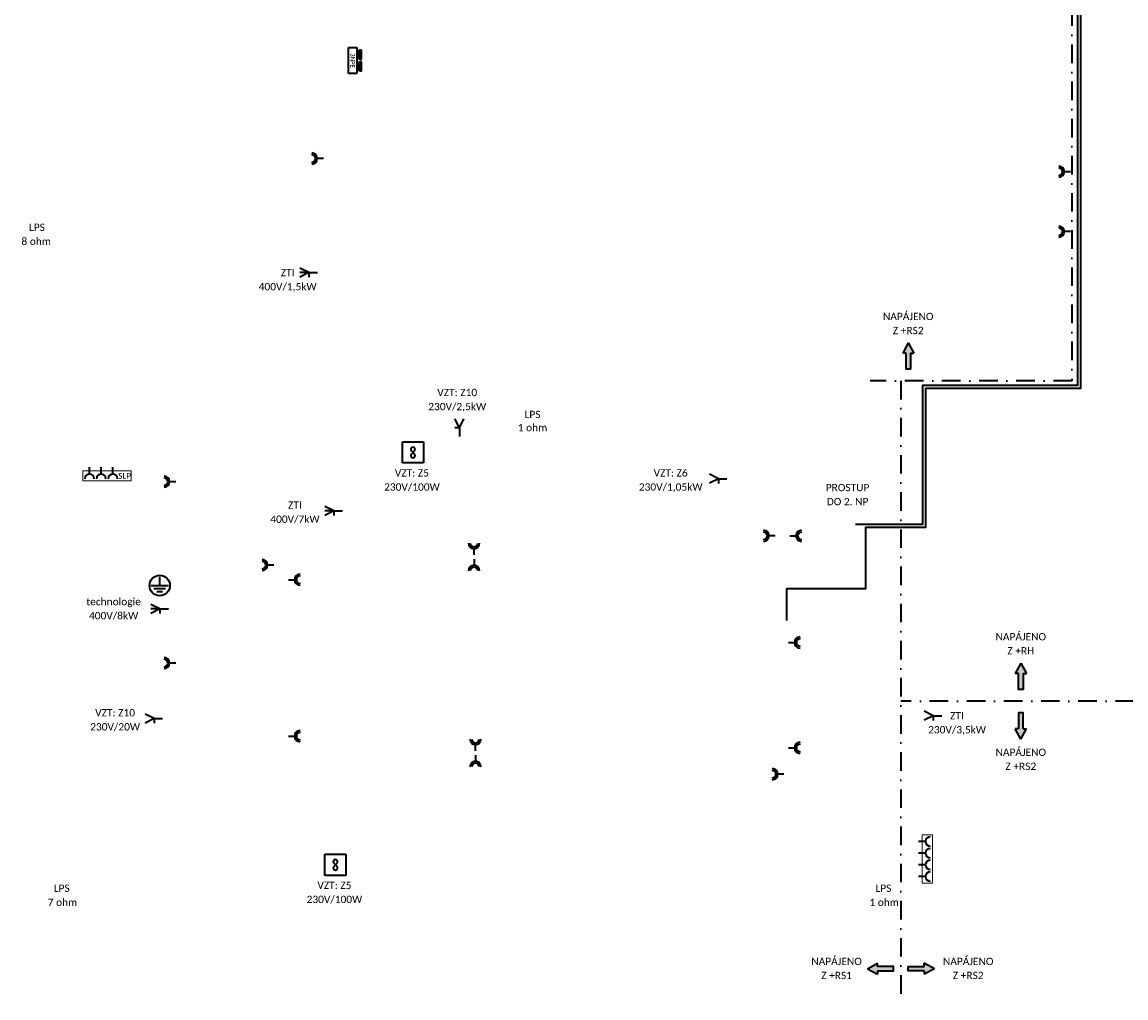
# Model space of a CAD drawing. Header units: millimetres. Extents: x 888143 to 1496244, y -180350 to -113621.
# Tile 1 of 11: x 888143 to 925895, y -180350 to -146985. Entities that reach past the tile are written whole.
import ezdxf
from ezdxf.enums import TextEntityAlignment as Align

# ---------------------------------------------------------------- set-up
doc = ezdxf.new("R2010")
doc.units = ezdxf.units.MM
doc.header["$LTSCALE"] = 50
doc.linetypes.add('DASHED2', pattern=[9.525, 6.35, -3.175])
doc.linetypes.add('ČERCHOVANÁ', pattern=[25.4, 12.7, -6.35, 0, -6.35])
for name, color, linetype, lineweight in [('E-LPS', 1, 'Continuous', 35), ('E-p_vo', 7, 'Continuous', 35), ('E-přístroje', 7, 'Continuous', 35), ('E-rámečky', 4, 'DASHED2', 13), ('E-sipky', 7, 'Continuous', 35), ('E-spotřebiče', 7, 'Continuous', 35), ('E-texty', 7, 'Continuous', 35), ('E-uzemnění', 7, 'Continuous', 35), ('E-zásuvky', 7, 'Continuous', 35)]:
    doc.layers.add(name, color=color, linetype=linetype, lineweight=lineweight)
doc.styles.get("Standard").update_dxf_attribs({"font": 'CALIBRI.TTF'})

# ---------------------------------------------------------------- blocks, each defined once
blk = doc.blocks.new('Dvojzásuvka')
at = {"color": 0, "linetype": 'ByBlock'}
blk.add_line((0, 0), (0, 105), dxfattribs=at)
for radius, end in [(95.3, 0), (63.5, 359.4974)]:
    blk.add_arc((0, 200), radius, 180, end, dxfattribs=at)
blk = doc.blocks.new('4 rámeček')
at = {"layer": 'E-rámečky', "color": 0, "ltscale": 10}
blk.add_lwpolyline([(412.5, -87.5), (412.5, 87.5), (-412.5, 87.5), (-412.5, -87.5)], close=True, dxfattribs=at)
blk = doc.blocks.new('Zásuvka 1F')
at = {"color": 0, "linetype": 'ByBlock'}
blk.add_line((0, 120), (0, 0), dxfattribs=at)
blk.add_arc((0, 200), 80, 180, 0, dxfattribs=at)
blk = doc.blocks.new('*U22', base_point=(137, -160))
at = {"linetype": 'ByBlock'}
blk.add_hatch(color=0, dxfattribs=at).paths.add_polyline_path([(410, -66), (410, -122), (137, -122), (137, -199), (410, -199), (410, -255), (586, -160)])
at = {"color": 0, "linetype": 'ByBlock'}
for p, q in [((586, -160), (410, -66)), ((410, -122), (410, -66)), ((586, -160), (410, -255)), ((410, -199), (410, -255))]:
    blk.add_line(p, q, dxfattribs=at)
blk.add_lwpolyline([(410, -199), (137, -199), (137, -122), (410, -122)], dxfattribs=at)
blk = doc.blocks.new('Zásuvková skříň 400V')
for p, q in [((-220, 70), (220, 70)), ((-220, -70), (-220, 70)), ((220, 70), (220, -70)), ((220, -70), (-220, -70))]:
    blk.add_line(p, q)
at = {"color": 0, "linetype": 'ByBlock'}
for p, q in [((-20, 150), (-180, 150)), ((180, 150), (20, 150))]:
    blk.add_line(p, q, dxfattribs=at)
for centre, major_axis, start_param, end_param in [((-100, 150), (-56.6, 56.6), 0.785398, 3.926991), ((-100, 150), (-53.2, 53.2), 0.785398, 3.926991), ((-100, 150), (-48.9, -48.9), -0.785398, 2.356194), ((-100, 150), (-44.7, -44.7), -0.785398, 2.356194), ((-100, 150), (-40.4, -40.4), -0.785398, 2.356194), ((-100, 150), (-36.2, 36.2), 0.785398, 3.926991), ((-100, 150), (-31.9, 31.9), 0.785398, 3.926991), ((-100, 150), (-27.7, 27.7), 0.785398, 3.926991), ((-100, 150), (-23.4, -23.4), -0.785398, 2.356194), ((-100, 150), (-19.1, 19.1), 0.785398, 3.926991), ((-100, 150), (-14.9, -14.9), -0.785398, 2.356194), ((-100, 150), (-10.6, 10.6), 0.785398, 3.926991), ((-100, 150), (-6.39, -6.39), -0.785398, 2.356194), ((-100, 150), (-2.13, 2.13), 0.785398, 3.926991), ((100, 150), (-56.6, 56.6), 0.785398, 3.926991), ((100, 150), (-53.2, 53.2), 0.785398, 3.926991), ((100, 150), (-48.9, -48.9), -0.785398, 2.356194), ((100, 150), (-44.7, -44.7), -0.785398, 2.356194), ((100, 150), (-40.4, -40.4), -0.785398, 2.356194), ((100, 150), (-36.2, 36.2), 0.785398, 3.926991), ((100, 150), (-31.9, 31.9), 0.785398, 3.926991), ((100, 150), (-27.7, 27.7), 0.785398, 3.926991), ((100, 150), (-23.4, -23.4), -0.785398, 2.356194), ((100, 150), (-19.1, 19.1), 0.785398, 3.926991), ((100, 150), (-14.9, -14.9), -0.785398, 2.356194), ((100, 150), (-10.6, 10.6), 0.785398, 3.926991), ((100, 150), (-6.39, -6.39), -0.785398, 2.356194), ((100, 150), (-2.13, 2.13), 0.785398, 3.926991)]:
    blk.add_ellipse(centre, major_axis=major_axis, ratio=1, start_param=start_param, end_param=end_param, dxfattribs=at)
blk.add_text('3NPE', height=75).set_placement((0, 0), align=Align.MIDDLE_CENTER)
blk = doc.blocks.new('Vývod 1F')
at = {"color": 0, "linetype": 'ByBlock', "lineweight": -2, "ltscale": 25}
for q in [(0, 0), (98.16, 53.06), (200.62, 51.62), (200.62, -51.62)]:
    blk.add_line((98.16, 0), q, dxfattribs=at)
blk = doc.blocks.new('Uzemnění')
at = {"color": 0, "linetype": 'ByBlock', "ltscale": 10}
for p, q in [((-150, 0), (150, 0)), ((0, 0), (0, 150)), ((-100, -50), (100, -50)), ((-50, -100), (50, -100))]:
    blk.add_line(p, q, dxfattribs=at)
blk.add_circle((0, 0), 175, dxfattribs=at)
blk = doc.blocks.new('Vývod 3F')
at = {"color": 0, "linetype": 'ByBlock', "lineweight": -2, "ltscale": 25}
for q in [(0, 0), (98.16, 53.06), (200.62, 51.62), (201.04, 0), (200.62, -51.62)]:
    blk.add_line((98.16, 0), q, dxfattribs=at)
blk = doc.blocks.new('Ventilátor')
at = {"color": 0, "linetype": 'ByBlock', "ltscale": 10}
for p, q in [((0, 180), (360, 180)), ((0, -180), (0, 180)), ((153.17, -30), (206.84, 30)), ((153.17, 30), (206.84, -30)), ((360, 180), (360, -180)), ((360, -180), (0, -180))]:
    blk.add_line(p, q, dxfattribs=at)
for centre, radius, start, end in [((180, 54), 36.01, 318.197307, 221.813303), ((180, -54), 36, 138.186697, 41.802693)]:
    blk.add_arc(centre, radius, start, end, dxfattribs=at)

msp = doc.modelspace()

# ---------------------------------------------------------------- linework, layer by layer
at = {"layer": 'E-p_vo'}
for points in [[(914300, -167450), (914300, -166350), (917000, -166350), (917000, -164250), (919050, -164250), (919050, -159500), (924350, -159500), (924350, -129250), (979400, -129250), (979400, -124250)], [(916650, -164150), (918950, -164150), (918950, -159400), (924250, -159400), (924250, -129150), (979350, -129150), (979350, -124250)]]:
    msp.add_lwpolyline(points, dxfattribs=at)
at = {"layer": 'E-p_vo', "linetype": 'ČERCHOVANÁ'}
for points in [[(917750, -135050), (924050, -135050), (924050, -159250), (917150, -159250)], [(918200, -159250), (918200, -180350)], [(950300, -180300), (950300, -170200), (918200, -170200)]]:
    msp.add_lwpolyline(points, dxfattribs=at)

# ---------------------------------------------------------------- block references
at = {"layer": 'E-přístroje', "xscale": 2, "yscale": 2, "zscale": 2, "rotation": 270}
msp.add_blockref('Zásuvková skříň 400V', (899450, -148300), dxfattribs=at)
at = {"layer": 'E-rámečky', "xscale": 2, "yscale": 2, "zscale": 2}
for p, rotation in [((891050, -162500), 180), ((919100, -175600), 270)]:
    msp.add_blockref('4 rámeček', p, dxfattribs=dict(at, rotation=rotation))
at = {"layer": 'E-sipky', "yscale": 2, "zscale": 2}
for p, xscale, rotation in [((918450, -158850), 2, 90.00000000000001), ((922300, -169800), 2, 90.00000000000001), ((922300, -170600), -2, 90)]:
    msp.add_blockref('*U22', p, dxfattribs=dict(at, xscale=xscale, rotation=rotation))
for p, xscale in [((917950, -179350), -2), ((918450, -179350), 2)]:
    msp.add_blockref('*U22', p, dxfattribs=dict(at, xscale=xscale))
at = {"layer": 'E-spotřebiče', "xscale": 3, "yscale": 3, "zscale": 3}
for name, p, rotation in [('Vývod 3F', (898250, -155550), 180), ('Vývod 1F', (903100, -161150), 89.99999999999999), ('Vývod 1F', (912250, -162600), 180), ('Vývod 3F', (899100, -163700), 180), ('Vývod 3F', (893150, -167050), 180), ('Vývod 1F', (919594, -170700), 180), ('Vývod 1F', (892950, -170800), 180)]:
    msp.add_blockref(name, p, dxfattribs=dict(at, rotation=rotation))
at = {"layer": 'E-spotřebiče', "xscale": 2, "yscale": 2, "zscale": 2}
for p in [(901150, -161700), (898500, -175800)]:
    msp.add_blockref('Ventilátor', p, dxfattribs=at)
at = {"layer": 'E-uzemnění', "xscale": 2, "yscale": 2, "zscale": 2}
msp.add_blockref('Uzemnění', (892850, -166250), dxfattribs=at)
at = {"layer": 'E-zásuvky', "xscale": 2, "yscale": 2, "zscale": 2}
for name, p, rotation in [('Dvojzásuvka', (898450, -151650), 90), ('Dvojzásuvka', (924000, -152100), 90), ('Dvojzásuvka', (924000, -154150), 90), ('Zásuvka 1F', (890450, -162200), 180), ('Zásuvka 1F', (890850, -162200), 180), ('Zásuvka 1F', (891250, -162200), 180), ('Dvojzásuvka', (893400, -162700), 90), ('Dvojzásuvka', (913900, -164550), 90), ('Dvojzásuvka', (914400, -164550), 270), ('Dvojzásuvka', (903600, -165350), 180), ('Dvojzásuvka', (896750, -165550), 90), ('Dvojzásuvka', (897250, -166050), 270), ('Dvojzásuvka', (914350, -168200), 270), ('Dvojzásuvka', (893400, -168900), 90), ('Dvojzásuvka', (897250, -171400), 270), ('Dvojzásuvka', (914350, -171800), 270), ('Dvojzásuvka', (903650, -172050), 180), ('Dvojzásuvka', (914200, -172700), 90), ('Zásuvka 1F', (918800, -175000), 270), ('Zásuvka 1F', (918800, -175400), 270), ('Zásuvka 1F', (918800, -175800), 270), ('Zásuvka 1F', (918800, -176200), 270)]:
    msp.add_blockref(name, p, dxfattribs=dict(at, rotation=rotation))
for p in [(903600, -165200), (903650, -171900)]:
    msp.add_blockref('Dvojzásuvka', p, dxfattribs=at)

# ---------------------------------------------------------------- texts
at = {"ltscale": 0.025}
msp.add_text('SLP', height=200, dxfattribs=at).set_placement((891650, -162500), align=Align.MIDDLE_CENTER)
at = {"layer": 'E-LPS'}
for s, p in [('LPS', (888650, -154000)), ('LPS', (905600, -160400)), ('1 ohm', (905600, -160850)), ('LPS', (889500, -176600)), ('LPS', (917600, -176600))]:
    msp.add_text(s, height=250, dxfattribs=at).set_placement(p, align=Align.MIDDLE_CENTER)
at = {"layer": 'E-LPS', "ltscale": 0.02}
for s, p in [('8 ohm', (888625, -154481)), ('7 ohm', (889525, -177081)), ('1 ohm', (917625, -177081))]:
    msp.add_text(s, height=250, dxfattribs=at).set_placement(p, align=Align.MIDDLE_CENTER)
at = {"layer": 'E-texty', "ltscale": 0.02}
for s, p in [('ZTI', (897225, -155550)), ('400V/1,5kW', (897225, -156031)), ('NAPÁJENO', (918450, -157050)), ('Z +RS2', (918450, -157531)), ('VZT: Z10', (903025, -159650)), ('230V/2,5kW', (903025, -160131)), ('VZT: Z5', (901475, -162400)), ('VZT: Z6', (910325, -162400)), ('230V/100W', (901475, -162881)), ('230V/1,05kW', (910325, -162881)), ('PROSTUP', (916375, -162900)), ('ZTI', (897475, -163500)), ('DO 2. NP', (916375, -163381)), ('400V/7kW', (897475, -163981)), ('technologie', (891275, -166800)), ('400V/8kW', (891275, -167281)), ('NAPÁJENO', (922300, -168000)), ('Z +RH', (922300, -168481)), ('VZT: Z10', (891325, -170600)), ('ZTI', (920119, -170700)), ('230V/20W', (891325, -171081)), ('230V/3,5kW', (920119, -171181)), ('NAPÁJENO', (922300, -171950)), ('Z +RS2', (922300, -172431)), ('VZT: Z5', (898825, -176500)), ('230V/100W', (898825, -176981)), ('NAPÁJENO', (916000, -179100)), ('NAPÁJENO', (920500, -179100)), ('Z +RS1', (916000, -179581)), ('Z +RS2', (920500, -179581))]:
    msp.add_text(s, height=250, dxfattribs=at).set_placement(p, align=Align.MIDDLE_CENTER)

doc.saveas('drawing.dxf')
